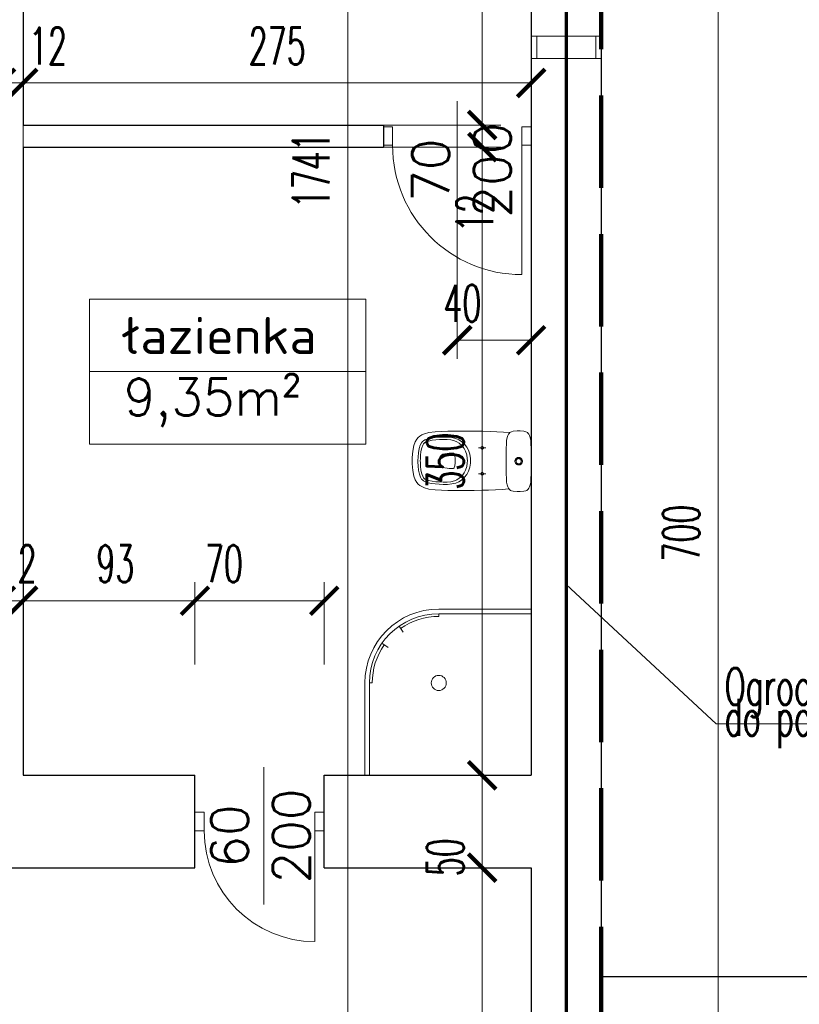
# Model space of a CAD drawing. Header units: millimetres. Extents: x 33311 to 435617, y -160714 to 185563.
# Tile 42 of 70: x 329496 to 333716, y -58965 to -53636. Entities that reach past the tile are written whole.
import ezdxf

# ---------------------------------------------------------------- set-up
doc = ezdxf.new("R2010")
doc.units = ezdxf.units.MM
doc.header["$MEASUREMENT"] = 0
doc.linetypes.add('ACAD_ISO02W100', pattern=[381, 304.8, -76.2])
doc.linetypes.add('HIDDEN2', pattern=[0.1875, 0.125, -0.0625])
doc.layers.get('Defpoints').update_dxf_attribs({"lineweight": 0})
for name, color, linetype, lineweight in [('[ 02przekrój istn', 42, 'Continuous', 30), ('[ 10wyposażenie istn', 190, 'Continuous', 13), ('[ 12stolarka istn', 211, 'Continuous', 13), ('[ 17granica', 172, 'HIDDEN2', 100), ('[ 21kreskowanie', 9, 'Continuous', 13), ('[ 22wymiarowanie', 8, 'Continuous', 13), ('[ 23kota odnośnik', 1, 'Continuous', 13), ('[ 24ramka cienka', 1, 'Continuous', 13), ('[ 25ramka gruba', 4, 'Continuous', 30), ('[035 średnia', 2, 'Continuous', 30), ('[070 b gruba', 6, 'Continuous', 70), ('[opisy2', 4, 'Continuous', 13), ('przerywana', 4, 'ACAD_ISO02W100', 13)]:
    doc.layers.add(name, color=color, linetype=linetype, lineweight=lineweight)
doc.styles.add('1.100', font='simplex.shx', dxfattribs={"height": 200})
doc.styles.add('99.2', font='simplex.shx', dxfattribs={"width": 0.6, "height": 200})
doc.dimstyles.new('100cm', dxfattribs={"dimtxt": 200, "dimasz": 150, "dimexe": 100, "dimexo": 300, "dimgap": 100, "dimtad": 1, "dimdec": 0, "dimlfac": 0.1, "dimzin": 11, "dimtxsty": '99.2', "dimblk": 'ARCHTICK', "dimcen": 1.5, "dimclrd": 256, "dimclre": 256, "dimclrt": 4, "dimadec": 0, "dimazin": 0, "dimtfac": 0.75, "dimtdec": 0, "dimtix": 1, "dimtmove": 2, "dimatfit": 3, "dimfxl": 1, "dimtolj": 1, "dimtzin": 11, "dimlwd": -1, "dimlwe": -1, "dimarcsym": 0})

# ---------------------------------------------------------------- blocks, each defined once
blk = doc.blocks.new('_ArchTick')
at = {"color": 0, "linetype": 'ByBlock', "const_width": 0.15, "flags": 128}
blk.add_lwpolyline([(-0.5, -0.5), (0.5, 0.5)], dxfattribs=at)
blk = doc.blocks.new('*D214')
at = {"layer": '[ 22wymiarowanie', "transparency": 16777216}
for p, q in [((331999.9, -60135.9), (331999.9, -58225.9)), ((332026.4, -58225.9), (332099.9, -58225.9)), ((331967.9, -60135.9), (332099.9, -60135.9))]:
    blk.add_line(p, q, dxfattribs=at)
at = {"layer": 'Defpoints', "color": 0, "transparency": 16777216}
for p in [(331726.4, -58225.9), (331999.9, -58225.9), (331667.9, -60135.9)]:
    blk.add_point(p, dxfattribs=at)
at = {"layer": '[ 22wymiarowanie', "transparency": 16777216, "xscale": 150, "yscale": 150, "zscale": 150}
for p, rotation in [((331999.9, -58225.9), 90), ((331999.9, -60135.9), 270)]:
    blk.add_blockref('_ArchTick', p, dxfattribs=dict(at, rotation=rotation))
at = {"layer": '[ 22wymiarowanie', "color": 4, "transparency": 16777216, "insert": (331799.9, -59180.9), "char_height": 200, "attachment_point": 5, "rotation": 90, "style": '99.2'}
blk.add_mtext('\\A1;\\H1x;\\W0.6;191', dxfattribs=at)
blk = doc.blocks.new('*D215')
at = {"layer": '[ 22wymiarowanie', "transparency": 16777216}
for p, q in [((331999.9, -58225.9), (331999.9, -57725.9)), ((332026.4, -57725.9), (332099.9, -57725.9)), ((332026.4, -58225.9), (332099.9, -58225.9))]:
    blk.add_line(p, q, dxfattribs=at)
at = {"layer": 'Defpoints', "color": 0, "transparency": 16777216}
for p in [(331726.4, -57725.9), (331999.9, -57725.9), (331726.4, -58225.9)]:
    blk.add_point(p, dxfattribs=at)
at = {"layer": '[ 22wymiarowanie', "transparency": 16777216, "xscale": 150, "yscale": 150, "zscale": 150}
for p, rotation in [((331999.9, -57725.9), 90), ((331999.9, -58225.9), 270)]:
    blk.add_blockref('_ArchTick', p, dxfattribs=dict(at, rotation=rotation))
at = {"layer": '[ 22wymiarowanie', "color": 4, "transparency": 16777216, "insert": (331799.9, -58169.3), "char_height": 200, "attachment_point": 5, "rotation": 90, "style": '99.2'}
blk.add_mtext('\\A1;\\H1x;\\W0.6;50', dxfattribs=at)
blk = doc.blocks.new('*D216')
at = {"layer": '[ 22wymiarowanie', "transparency": 16777216}
for p, q in [((330789.5, -54325.9), (332099.9, -54325.9)), ((331999.9, -57725.9), (331999.9, -54325.9)), ((332026.4, -57725.9), (332099.9, -57725.9))]:
    blk.add_line(p, q, dxfattribs=at)
at = {"layer": 'Defpoints', "color": 0, "transparency": 16777216}
for p in [(330489.5, -54325.9), (331999.9, -54325.9), (331726.4, -57725.9)]:
    blk.add_point(p, dxfattribs=at)
at = {"layer": '[ 22wymiarowanie', "transparency": 16777216, "xscale": 150, "yscale": 150, "zscale": 150}
for p, rotation in [((331999.9, -54325.9), 90), ((331999.9, -57725.9), 270)]:
    blk.add_blockref('_ArchTick', p, dxfattribs=dict(at, rotation=rotation))
at = {"layer": '[ 22wymiarowanie', "color": 4, "transparency": 16777216, "insert": (331799.9, -56025.9), "char_height": 200, "attachment_point": 5, "rotation": 90, "style": '99.2'}
blk.add_mtext('\\A1;\\H1x;\\W0.6;350', dxfattribs=at)
blk = doc.blocks.new('*D217')
at = {"layer": '[ 22wymiarowanie', "transparency": 16777216}
for p, q in [((331999.9, -54205.9), (331999.9, -54055.9)), ((330789.5, -54205.9), (332099.9, -54205.9)), ((331999.9, -54325.9), (331999.9, -54205.9)), ((330789.5, -54325.9), (332099.9, -54325.9)), ((331999.9, -54325.9), (331999.9, -54475.9))]:
    blk.add_line(p, q, dxfattribs=at)
at = {"layer": 'Defpoints', "color": 0, "transparency": 16777216}
for p in [(330489.5, -54205.9), (331999.9, -54205.9), (330489.5, -54325.9)]:
    blk.add_point(p, dxfattribs=at)
at = {"layer": '[ 22wymiarowanie', "transparency": 16777216, "xscale": 150, "yscale": 150, "zscale": 150}
for p, rotation in [((331999.9, -54205.9), 270), ((331999.9, -54325.9), 90)]:
    blk.add_blockref('_ArchTick', p, dxfattribs=dict(at, rotation=rotation))
at = {"layer": '[ 22wymiarowanie', "color": 4, "transparency": 16777216, "insert": (331959.9, -54682.5), "char_height": 200, "attachment_point": 5, "rotation": 90, "style": '99.2'}
blk.add_mtext('\\A1;\\H1x;\\W0.6;12', dxfattribs=at)
blk = doc.blocks.new('*D218')
at = {"layer": '[ 22wymiarowanie', "transparency": 16777216}
for p, q in [((330840.9, -52425.9), (332099.9, -52425.9)), ((331999.9, -54205.9), (331999.9, -52425.9)), ((330789.5, -54205.9), (332099.9, -54205.9))]:
    blk.add_line(p, q, dxfattribs=at)
at = {"layer": 'Defpoints', "color": 0, "transparency": 16777216}
for p in [(330540.9, -52425.9), (331999.9, -52425.9), (330489.5, -54205.9)]:
    blk.add_point(p, dxfattribs=at)
at = {"layer": '[ 22wymiarowanie', "transparency": 16777216, "xscale": 150, "yscale": 150, "zscale": 150}
for p, rotation in [((331999.9, -52425.9), 90), ((331999.9, -54205.9), 270)]:
    blk.add_blockref('_ArchTick', p, dxfattribs=dict(at, rotation=rotation))
at = {"layer": '[ 22wymiarowanie', "color": 4, "transparency": 16777216, "insert": (331799.9, -53315.9), "char_height": 200, "attachment_point": 5, "rotation": 90, "style": '99.2'}
blk.add_mtext('\\A1;\\H1x;\\W0.6;178', dxfattribs=at)
blk = doc.blocks.new('*D222')
at = {"layer": '[ 22wymiarowanie', "transparency": 16777216}
for p, q in [((331308.8, -45795.9), (331172.9, -45795.9)), ((331272.9, -63105.9), (331272.9, -45795.9)), ((331308.8, -63105.9), (331172.9, -63105.9))]:
    blk.add_line(p, q, dxfattribs=at)
at = {"layer": 'Defpoints', "color": 0, "transparency": 16777216}
for p in [(331272.9, -45795.9), (331608.8, -45795.9), (331608.8, -63105.9)]:
    blk.add_point(p, dxfattribs=at)
at = {"layer": '[ 22wymiarowanie', "transparency": 16777216, "xscale": 150, "yscale": 150, "zscale": 150}
for p, rotation in [((331272.9, -45795.9), 90), ((331272.9, -63105.9), 270)]:
    blk.add_blockref('_ArchTick', p, dxfattribs=dict(at, rotation=rotation))
at = {"layer": '[ 22wymiarowanie', "color": 4, "transparency": 16777216, "insert": (331072.9, -54450.9), "char_height": 200, "attachment_point": 5, "rotation": 90, "style": '99.2'}
blk.add_mtext('\\A1;\\H1x;\\W0.6;1741', dxfattribs=at)
blk = doc.blocks.new('*D259')
at = {"layer": '[ 22wymiarowanie', "transparency": 16777216}
for p, q in [((326044.5, -58830.9), (326044.5, -63760.3)), ((332644.5, -62018.7), (332644.5, -63760.3)), ((326044.5, -63660.3), (332644.5, -63660.3))]:
    blk.add_line(p, q, dxfattribs=at)
at = {"layer": 'Defpoints', "color": 0, "transparency": 16777216}
for p in [(326044.5, -58530.9), (332644.5, -61718.7), (332644.5, -63660.3)]:
    blk.add_point(p, dxfattribs=at)
at = {"layer": '[ 22wymiarowanie', "transparency": 16777216, "xscale": 150, "yscale": 150, "zscale": 150, "rotation": 180}
blk.add_blockref('_ArchTick', (326044.5, -63660.3), dxfattribs=at)
at = {"layer": '[ 22wymiarowanie', "transparency": 16777216, "xscale": 150, "yscale": 150, "zscale": 150}
blk.add_blockref('_ArchTick', (332644.5, -63660.3), dxfattribs=at)
at = {"layer": '[ 22wymiarowanie', "color": 4, "transparency": 16777216, "insert": (329344.5, -63460.3), "char_height": 200, "attachment_point": 5, "style": '99.2'}
blk.add_mtext('\\A1;\\H1x;\\W0.6;660', dxfattribs=at)
blk = doc.blocks.new('*D298')
at = {"layer": '[ 22wymiarowanie', "transparency": 16777216}
for p, q in [((329394.5, -55362), (329394.5, -53878.4)), ((329514.5, -55306.8), (329514.5, -53878.4)), ((329394.5, -53978.4), (329244.5, -53978.4)), ((329394.5, -53978.4), (329514.5, -53978.4)), ((329514.5, -53978.4), (329664.5, -53978.4))]:
    blk.add_line(p, q, dxfattribs=at)
at = {"layer": 'Defpoints', "color": 0, "transparency": 16777216}
for p in [(329514.5, -53978.4), (329514.5, -55606.8), (329394.5, -55662)]:
    blk.add_point(p, dxfattribs=at)
at = {"layer": '[ 22wymiarowanie', "transparency": 16777216, "xscale": 150, "yscale": 150, "zscale": 150}
blk.add_blockref('_ArchTick', (329394.5, -53978.4), dxfattribs=at)
at = {"layer": '[ 22wymiarowanie', "transparency": 16777216, "xscale": 150, "yscale": 150, "zscale": 150, "rotation": 180}
blk.add_blockref('_ArchTick', (329514.5, -53978.4), dxfattribs=at)
at = {"layer": '[ 22wymiarowanie', "color": 4, "transparency": 16777216, "insert": (329648.8, -53778.4), "char_height": 200, "attachment_point": 5, "style": '99.2'}
blk.add_mtext('\\A1;\\H1x;\\W0.6;12', dxfattribs=at)
blk = doc.blocks.new('*D299')
at = {"layer": '[ 22wymiarowanie', "transparency": 16777216}
for p, q in [((329514.5, -55306.8), (329514.5, -53878.4)), ((332264.5, -55657.9), (332264.5, -53878.4)), ((329514.5, -53978.4), (332264.5, -53978.4))]:
    blk.add_line(p, q, dxfattribs=at)
at = {"layer": 'Defpoints', "color": 0, "transparency": 16777216}
for p in [(332264.5, -53978.4), (329514.5, -55606.8), (332264.5, -55957.9)]:
    blk.add_point(p, dxfattribs=at)
at = {"layer": '[ 22wymiarowanie', "transparency": 16777216, "xscale": 150, "yscale": 150, "zscale": 150, "rotation": 180}
blk.add_blockref('_ArchTick', (329514.5, -53978.4), dxfattribs=at)
at = {"layer": '[ 22wymiarowanie', "transparency": 16777216, "xscale": 150, "yscale": 150, "zscale": 150}
blk.add_blockref('_ArchTick', (332264.5, -53978.4), dxfattribs=at)
at = {"layer": '[ 22wymiarowanie', "color": 4, "transparency": 16777216, "insert": (330889.5, -53778.4), "char_height": 200, "attachment_point": 5, "style": '99.2'}
blk.add_mtext('\\A1;\\H1x;\\W0.6;275', dxfattribs=at)
blk = doc.blocks.new('*D325')
at = {"layer": '[ 22wymiarowanie', "transparency": 16777216}
for p, q in [((329394.5, -56816.3), (329394.5, -56680.9)), ((329514.5, -56836.7), (329514.5, -56680.9)), ((329394.5, -56780.9), (329244.5, -56780.9)), ((329394.5, -56780.9), (329514.5, -56780.9)), ((329514.5, -56780.9), (329664.5, -56780.9))]:
    blk.add_line(p, q, dxfattribs=at)
at = {"layer": 'Defpoints', "color": 0, "transparency": 16777216}
for p in [(329514.5, -56780.9), (329394.5, -57116.3), (329514.5, -57136.7)]:
    blk.add_point(p, dxfattribs=at)
at = {"layer": '[ 22wymiarowanie', "transparency": 16777216, "xscale": 150, "yscale": 150, "zscale": 150}
blk.add_blockref('_ArchTick', (329394.5, -56780.9), dxfattribs=at)
at = {"layer": '[ 22wymiarowanie', "transparency": 16777216, "xscale": 150, "yscale": 150, "zscale": 150, "rotation": 180}
blk.add_blockref('_ArchTick', (329514.5, -56780.9), dxfattribs=at)
at = {"layer": '[ 22wymiarowanie', "color": 4, "transparency": 16777216, "insert": (329484.9, -56580.9), "char_height": 200, "attachment_point": 5, "style": '99.2'}
blk.add_mtext('\\A1;\\H1x;\\W0.6;12', dxfattribs=at)
blk = doc.blocks.new('*D326')
at = {"layer": '[ 22wymiarowanie', "transparency": 16777216}
for p, q in [((329514.5, -56836.7), (329514.5, -56680.9)), ((330444.5, -57126.1), (330444.5, -56680.9)), ((329514.5, -56780.9), (330444.5, -56780.9))]:
    blk.add_line(p, q, dxfattribs=at)
at = {"layer": 'Defpoints', "color": 0, "transparency": 16777216}
for p in [(330444.5, -56780.9), (329514.5, -57136.7), (330444.5, -57426.1)]:
    blk.add_point(p, dxfattribs=at)
at = {"layer": '[ 22wymiarowanie', "transparency": 16777216, "xscale": 150, "yscale": 150, "zscale": 150, "rotation": 180}
blk.add_blockref('_ArchTick', (329514.5, -56780.9), dxfattribs=at)
at = {"layer": '[ 22wymiarowanie', "transparency": 16777216, "xscale": 150, "yscale": 150, "zscale": 150}
blk.add_blockref('_ArchTick', (330444.5, -56780.9), dxfattribs=at)
at = {"layer": '[ 22wymiarowanie', "color": 4, "transparency": 16777216, "insert": (330013.4, -56580.9), "char_height": 200, "attachment_point": 5, "style": '99.2'}
blk.add_mtext('\\A1;\\H1x;\\W0.6;93', dxfattribs=at)
blk = doc.blocks.new('*D327')
at = {"layer": '[ 22wymiarowanie', "transparency": 16777216}
for p, q in [((330444.5, -57126.1), (330444.5, -56680.9)), ((331144.5, -57126.1), (331144.5, -56680.9)), ((330444.5, -56780.9), (331144.5, -56780.9))]:
    blk.add_line(p, q, dxfattribs=at)
at = {"layer": 'Defpoints', "color": 0, "transparency": 16777216}
for p in [(331144.5, -56780.9), (330444.5, -57426.1), (331144.5, -57426.1)]:
    blk.add_point(p, dxfattribs=at)
at = {"layer": '[ 22wymiarowanie', "transparency": 16777216, "xscale": 150, "yscale": 150, "zscale": 150, "rotation": 180}
blk.add_blockref('_ArchTick', (330444.5, -56780.9), dxfattribs=at)
at = {"layer": '[ 22wymiarowanie', "transparency": 16777216, "xscale": 150, "yscale": 150, "zscale": 150}
blk.add_blockref('_ArchTick', (331144.5, -56780.9), dxfattribs=at)
at = {"layer": '[ 22wymiarowanie', "color": 4, "transparency": 16777216, "insert": (330601.2, -56580.9), "char_height": 200, "attachment_point": 5, "style": '99.2'}
blk.add_mtext('\\A1;\\H1x;\\W0.6;70', dxfattribs=at)
blk = doc.blocks.new('*D328')
at = {"layer": '[ 22wymiarowanie', "transparency": 16777216}
for p, q in [((331864.5, -54749), (331864.5, -55470.8)), ((332264.5, -55370.8), (331864.5, -55370.8)), ((332264.5, -55375.9), (332264.5, -55470.8))]:
    blk.add_line(p, q, dxfattribs=at)
at = {"layer": 'Defpoints', "color": 0, "transparency": 16777216}
for p in [(331864.5, -54449), (332264.5, -55075.9), (331864.5, -55370.8)]:
    blk.add_point(p, dxfattribs=at)
at = {"layer": '[ 22wymiarowanie', "transparency": 16777216, "xscale": 150, "yscale": 150, "zscale": 150, "rotation": 180}
blk.add_blockref('_ArchTick', (331864.5, -55370.8), dxfattribs=at)
at = {"layer": '[ 22wymiarowanie', "transparency": 16777216, "xscale": 150, "yscale": 150, "zscale": 150}
blk.add_blockref('_ArchTick', (332264.5, -55370.8), dxfattribs=at)
at = {"layer": '[ 22wymiarowanie', "color": 4, "transparency": 16777216, "insert": (331892.1, -55170.8), "char_height": 200, "attachment_point": 5, "style": '99.2'}
blk.add_mtext('\\A1;\\H1x;\\W0.6;40', dxfattribs=at)
blk = doc.blocks.new('*D828')
at = {"layer": '[ 22wymiarowanie', "transparency": 16777216}
for p, q in [((332264.5, -58917.1), (332264.5, -61013.8)), ((326344.5, -58987.8), (326344.5, -61013.8)), ((326344.5, -60913.8), (332264.5, -60913.8))]:
    blk.add_line(p, q, dxfattribs=at)
at = {"layer": 'Defpoints', "color": 0, "transparency": 16777216}
for p in [(332264.5, -58617.1), (326344.5, -58687.8), (332264.5, -60913.8)]:
    blk.add_point(p, dxfattribs=at)
at = {"layer": '[ 22wymiarowanie', "transparency": 16777216, "xscale": 150, "yscale": 150, "zscale": 150, "rotation": 180}
blk.add_blockref('_ArchTick', (326344.5, -60913.8), dxfattribs=at)
at = {"layer": '[ 22wymiarowanie', "transparency": 16777216, "xscale": 150, "yscale": 150, "zscale": 150}
blk.add_blockref('_ArchTick', (332264.5, -60913.8), dxfattribs=at)
at = {"layer": '[ 22wymiarowanie', "color": 4, "transparency": 16777216, "insert": (329304.5, -60713.8), "char_height": 200, "attachment_point": 5, "style": '99.2'}
blk.add_mtext('\\A1;\\H1x;\\W0.6;592', dxfattribs=at)
blk = doc.blocks.new('*D829')
at = {"layer": '[ 22wymiarowanie', "transparency": 16777216}
for p, q in [((332264.5, -58917.1), (332264.5, -61013.8)), ((332644.5, -58908.1), (332644.5, -61013.8)), ((332264.5, -60913.8), (332114.5, -60913.8)), ((332264.5, -60913.8), (332644.5, -60913.8)), ((332644.5, -60913.8), (332794.5, -60913.8))]:
    blk.add_line(p, q, dxfattribs=at)
at = {"layer": 'Defpoints', "color": 0, "transparency": 16777216}
for p in [(332264.5, -58617.1), (332644.5, -58608.1), (332644.5, -60913.8)]:
    blk.add_point(p, dxfattribs=at)
at = {"layer": '[ 22wymiarowanie', "transparency": 16777216, "xscale": 150, "yscale": 150, "zscale": 150}
blk.add_blockref('_ArchTick', (332264.5, -60913.8), dxfattribs=at)
at = {"layer": '[ 22wymiarowanie', "transparency": 16777216, "xscale": 150, "yscale": 150, "zscale": 150, "rotation": 180}
blk.add_blockref('_ArchTick', (332644.5, -60913.8), dxfattribs=at)
at = {"layer": '[ 22wymiarowanie', "color": 4, "transparency": 16777216, "insert": (331793.4, -60713.8), "char_height": 200, "attachment_point": 5, "style": '99.2'}
blk.add_mtext('\\A1;\\H1x;\\W0.6;38', dxfattribs=at)
blk = doc.blocks.new('*D889')
at = {"layer": '[ 22wymiarowanie', "transparency": 16777216}
for p, q in [((332944.5, -52916.8), (333376.6, -52916.8)), ((333276.6, -52916.8), (333276.6, -59913.7)), ((333576.6, -59913.7), (333376.6, -59913.7))]:
    blk.add_line(p, q, dxfattribs=at)
at = {"layer": 'Defpoints', "color": 0, "transparency": 16777216}
for p in [(332644.5, -52916.8), (333276.6, -59913.7), (333276.6, -59913.7)]:
    blk.add_point(p, dxfattribs=at)
at = {"layer": '[ 22wymiarowanie', "transparency": 16777216, "xscale": 150, "yscale": 150, "zscale": 150}
for p, rotation in [((333276.6, -52916.8), 90), ((333276.6, -59913.7), 270)]:
    blk.add_blockref('_ArchTick', p, dxfattribs=dict(at, rotation=rotation))
at = {"layer": '[ 22wymiarowanie', "color": 4, "transparency": 16777216, "insert": (333076.6, -56415.3), "char_height": 200, "attachment_point": 5, "rotation": 90, "style": '99.2'}
blk.add_mtext('\\A1;\\H1x;\\W0.6;700', dxfattribs=at)

msp = doc.modelspace()

# ---------------------------------------------------------------- hatches: boundary and pattern name
at = {"layer": '[ 21kreskowanie'}
h = msp.add_hatch(dxfattribs=at)
h.set_pattern_fill('HATCH', color=256, style=0, pattern_type=2)
h.set_pattern_definition([])
h.paths.add_polyline_path([(329514.54, -56460.87), (329394.54, -56460.87), (329394.54, -52425.92), (328044.54, -52425.92), (328044.54, -52125.92), (332264.54, -52125.92), (332264.54, -52322.39), (332176.53, -52425.92), (332080.78, -52425.92), (332080.78, -52352.11), (331840.78, -52352.11), (331840.78, -52425.92), (329514.54, -52425.92), (329514.54, -54205.92), (331464.54, -54205.92), (331464.54, -54325.92), (331192.9, -54325.92), (331192.9, -54256.64), (330952.9, -54256.64), (330952.9, -54325.92), (329514.54, -54325.92)], flags=9)
h.paths.add_polyline_path([(329394.54, -56700.87), (329514.54, -56700.87), (329514.54, -57725.92), (330444.54, -57725.92), (330444.54, -58225.92), (329394.54, -58225.92)], flags=9)
h = msp.add_hatch(dxfattribs=at)
h.set_pattern_fill('HATCH', color=256, style=0, pattern_type=2)
h.set_pattern_definition([])
h.paths.add_polyline_path([(331679.93, -58052.11), (331679.93, -58225.92), (331144.54, -58225.92), (331144.54, -57725.92), (332264.54, -57725.92), (332264.54, -53845.92), (332454.54, -53845.92), (332454.54, -59913.73), (332264.54, -59913.73), (332264.54, -58225.92), (331919.93, -58225.92), (331919.93, -58052.11)], flags=9)
h = msp.add_hatch(dxfattribs=at)
h.set_pattern_fill('HATCH', color=256, style=0, pattern_type=2)
h.set_pattern_definition([])
h.paths.add_polyline_path([(332644.54, -56869.72), (332454.54, -56693.29), (332454.54, -53845.92), (332644.54, -53845.92)], flags=17)
h = msp.add_hatch(dxfattribs=at)
h.set_pattern_fill('HATCH', color=256, style=0, pattern_type=2)
h.set_pattern_definition([])
h.paths.add_polyline_path([(332644.54, -56869.72), (332644.54, -59913.73), (332454.54, -59913.73), (332454.54, -56693.29)], flags=17)

# ---------------------------------------------------------------- linework, layer by layer
at = {"layer": '[ 02przekrój istn'}
for p, q in [((332644.54, -45795.92), (332644.54, -63105.92)), ((329514.54, -52425.92), (329514.54, -54205.92)), ((332264.54, -52425.92), (332264.54, -57725.92)), ((329514.54, -54205.92), (331464.54, -54205.92)), ((331464.54, -54205.92), (331464.54, -54325.92)), ((329514.54, -54325.92), (329514.54, -57725.92)), ((329514.54, -54325.92), (331464.54, -54325.92)), ((329514.54, -57725.92), (330444.54, -57725.92)), ((330444.54, -58225.92), (330444.54, -57725.92)), ((331144.54, -57725.92), (332264.54, -57725.92)), ((331144.54, -58225.92), (331144.54, -57725.92)), ((329394.54, -58225.92), (330444.54, -58225.92)), ((331144.54, -58225.92), (332264.54, -58225.92)), ((332264.54, -58225.92), (332264.54, -60135.92))]:
    msp.add_line(p, q, dxfattribs=at)
at = {"layer": '[ 10wyposażenie istn'}
for p, q in [((331992.93, -55953.26), (331980.31, -55953.26)), ((331999.75, -55932.3), (331999.75, -55946.55)), ((332019.18, -55953.26), (332006.57, -55953.26)), ((331999.75, -55960.08), (331999.75, -55974.23)), ((331992.93, -56093.39), (331980.31, -56093.39)), ((331999.75, -56086.57), (331999.75, -56072.43)), ((331999.75, -56114.35), (331999.75, -56100.21)), ((332019.18, -56093.39), (332006.57, -56093.39)), ((331764.54, -56825.92), (332264.54, -56825.92)), ((331764.54, -56850.92), (332264.54, -56850.92)), ((331764.54, -56865.92), (331764.54, -56850.92)), ((331572.66, -56951.53), (331549.64, -56918.61)), ((331490.15, -57034.04), (331457.22, -57011.02)), ((331364.54, -57225.92), (331364.54, -57725.92)), ((331389.54, -57225.92), (331389.54, -57725.92)), ((331404.54, -57225.92), (331389.54, -57225.92))]:
    msp.add_line(p, q, dxfattribs=at)
at = {"layer": '[ 10wyposażenie istn', "flags": 128}
for points in [[(332144.66, -56175.92), (332108.13, -56178.26), (332071.29, -56180.3), (332033.84, -56182.03), (331998.22, -56183.15), (331956.7, -56183.96), (331916.91, -56184.37), (331877.73, -56184.47), (331846.29, -56184.47), (331812.81, -56183.55), (331778.92, -56182.44), (331744.62, -56180.71), (331711.04, -56176.33), (331687.13, -56169.82), (331672.47, -56163.3), (331662.5, -56157.1), (331653.65, -56149.57), (331646.02, -56140.51), (331637.67, -56126.57), (331629.94, -56106.62), (331623.42, -56075.28), (331620.78, -56040.37), (331620.47, -56023.38), (331620.78, -56006.38), (331623.42, -55971.38), (331629.94, -55940.13), (331637.67, -55920.09), (331646.02, -55906.15), (331653.65, -55897.19), (331662.5, -55889.56), (331672.47, -55883.35), (331687.13, -55876.94), (331711.04, -55870.43), (331744.62, -55866.05), (331778.92, -55864.22), (331812.81, -55863.1), (331846.29, -55862.29), (331891.78, -55862.18), (331928, -55862.39), (331964.84, -55862.79), (332003.82, -55863.71), (332042.69, -55865.03), (332078.82, -55866.76), (332114.84, -55868.9), (332149.85, -55871.14)], [(331840.28, -55981.45), (331832.55, -55981.76), (331820.34, -55982.37), (331809.35, -55983.28), (331797.64, -55984.91), (331786.86, -55987.86), (331781.67, -55990.41), (331778.61, -55992.54), (331776.17, -55994.99), (331774.24, -55997.63), (331772.81, -56000.48), (331771.08, -56005.57), (331769.86, -56013.51), (331769.35, -56023.38), (331769.86, -56033.25), (331771.08, -56041.08), (331772.81, -56046.17), (331774.24, -56049.02), (331776.17, -56051.67), (331778.61, -56054.11), (331781.67, -56056.25), (331786.86, -56058.79), (331797.64, -56061.74), (331809.35, -56063.37), (331820.34, -56064.29), (331832.55, -56064.9), (331840.28, -56065.2)], [(331840.08, -56065.2), (331841.1, -56065.2), (331842.32, -56065), (331843.44, -56064.69), (331844.56, -56064.19), (331845.57, -56063.68), (331847.41, -56062.05), (331848.12, -56061.13), (331848.63, -56060.01), (331849.85, -56055.64), (331850.76, -56051.16), (331851.78, -56045.56), (331852.49, -56040.07), (331853, -56034.57), (331853.31, -56028.97), (331853.41, -56023.38), (331853.31, -56017.68), (331853, -56012.08), (331852.49, -56006.59), (331851.78, -56001.09), (331850.76, -55995.49), (331849.85, -55991.02), (331848.63, -55986.64), (331848.12, -55985.62), (331847.41, -55984.71), (331846.59, -55983.89), (331845.68, -55983.18), (331844.76, -55982.57), (331843.64, -55982.06), (331842.52, -55981.76), (331841.4, -55981.55), (331840.28, -55981.45), (331840.08, -55981.55)]]:
    msp.add_lwpolyline(points, dxfattribs=at)
for points in [[(331652.12, -56023.38), (331652.12, -56029.38), (331652.94, -56051.77), (331655.17, -56073.75), (331659.55, -56095.53), (331665.86, -56112.12), (331671.97, -56122.39), (331676.24, -56127.38), (331681.33, -56131.65), (331688.35, -56135.93), (331700.66, -56141.02), (331722.64, -56146.31), (331744.42, -56148.95), (331766.1, -56150.28), (331788.69, -56151.09), (331811.79, -56151.09), (331834.99, -56148.95), (331856.97, -56143.97), (331872.85, -56137.56), (331887.3, -56128.4), (331904.29, -56112.83), (331916.81, -56096.75), (331925.46, -56080.37), (331932.58, -56058.69), (331936.04, -56036.1), (331936.45, -56023.38), (331936.04, -56010.66), (331932.58, -55988.07), (331925.46, -55966.39), (331916.81, -55950.01), (331904.29, -55933.83), (331887.3, -55918.26), (331872.85, -55909.2), (331856.97, -55902.69), (331834.99, -55897.7), (331811.79, -55895.56), (331788.69, -55895.56), (331766.1, -55896.38), (331744.42, -55897.8), (331722.64, -55900.45), (331700.66, -55905.74), (331688.35, -55910.72), (331681.33, -55915), (331675.63, -55919.88), (331670.74, -55925.89), (331664.23, -55938), (331658.13, -55957.13), (331654.36, -55979.62), (331652.63, -56001.4)], [(332197.07, -56190.27), (332205.11, -56190.17), (332225.87, -56188.44), (332235.74, -56185.79), (332240.42, -56183.55), (332244.18, -56181.01), (332248.66, -56176.74), (332252.43, -56171.55), (332255.99, -56164.63), (332259.45, -56154.04), (332262.1, -56138.78), (332263.42, -56118.32), (332264.03, -56096.24), (332264.33, -56072.84), (332264.44, -56051.26), (332264.54, -56025.92), (332264.44, -56000.48), (332264.33, -55978.91), (332264.03, -55955.5), (332263.42, -55933.42), (332262.1, -55913.07), (332259.45, -55897.7), (332255.99, -55887.22), (332252.43, -55880.2), (332248.66, -55875.01), (332244.18, -55870.73), (332240.42, -55868.19), (332235.74, -55865.95), (332225.87, -55863.4), (332205.11, -55861.67), (332197.07, -55861.57), (332188.93, -55861.67), (332168.17, -55863.4), (332158.3, -55865.95), (332153.61, -55868.19), (332149.85, -55870.73), (332145.47, -55875.01), (332141.61, -55880.2), (332138.04, -55887.22), (332134.58, -55897.7), (332131.94, -55913.07), (332130.62, -55933.42), (332130.01, -55955.5), (332129.7, -55978.91), (332129.6, -56000.48), (332129.5, -56025.92), (332129.6, -56051.26), (332129.7, -56072.84), (332130.01, -56096.24), (332130.62, -56118.32), (332131.94, -56138.78), (332134.58, -56154.04), (332138.04, -56164.63), (332141.61, -56171.55), (332145.47, -56176.74), (332149.85, -56181.01), (332153.61, -56183.55), (332158.3, -56185.79), (332168.17, -56188.44), (332188.93, -56190.17)], [(331919.25, -56023.38), (331918.84, -56034.78), (331915.79, -56055.13), (331909.58, -56074.67), (331901.85, -56089.42), (331890.66, -56103.97), (331875.6, -56118.02), (331862.77, -56126.26), (331848.93, -56132.06), (331829.6, -56136.54), (331809.35, -56138.47), (331789.2, -56138.47), (331768.34, -56137.76), (331748.59, -56136.54), (331729.05, -56134.5), (331709.21, -56130.33), (331695.78, -56125.45), (331689.98, -56122.29), (331685.6, -56118.83), (331682.45, -56115.37), (331677.66, -56107.54), (331672.17, -56093.39), (331668, -56073.55), (331665.76, -56052.58), (331664.84, -56033.15), (331664.74, -56023.38), (331664.84, -56013.61), (331665.76, -55994.07), (331668, -55973.21), (331672.17, -55953.36), (331677.66, -55939.12), (331682.45, -55931.28), (331685.6, -55927.82), (331689.98, -55924.46), (331695.78, -55921.21), (331709.21, -55916.32), (331729.05, -55912.25), (331748.59, -55910.11), (331768.34, -55908.99), (331789.2, -55908.18), (331809.35, -55908.28), (331829.6, -55910.11), (331848.93, -55914.59), (331862.77, -55920.49), (331875.6, -55928.64), (331890.66, -55942.68), (331901.85, -55957.23), (331909.58, -55971.99), (331915.79, -55991.53), (331918.84, -56011.88)], [(331999.75, -55946.55), (332000.76, -55946.65), (332001.68, -55946.85), (332002.7, -55947.16), (332003.51, -55947.67), (332004.33, -55948.28), (332005.04, -55948.99), (332005.55, -55949.8), (332006.06, -55950.72), (332006.36, -55951.63), (332006.57, -55953.67), (332006.36, -55954.59), (332006.16, -55955.6), (332005.75, -55956.52), (332005.24, -55957.33), (332004.53, -55958.15), (332003.82, -55958.76), (332002.9, -55959.27), (332001.99, -55959.67), (332001.07, -55959.98), (332000.05, -55960.08), (331999.14, -55960.08), (331998.12, -55959.88), (331997.2, -55959.57), (331996.29, -55959.16), (331995.47, -55958.55), (331994.76, -55957.84), (331994.15, -55957.03), (331993.64, -55956.21), (331993.23, -55955.3), (331993.03, -55954.28), (331992.93, -55953.26), (331993.03, -55952.35), (331993.23, -55951.33), (331993.64, -55950.41), (331994.15, -55949.5), (331994.76, -55948.78), (331995.47, -55948.07), (331996.29, -55947.46), (331997.2, -55947.05), (331998.12, -55946.75), (331999.14, -55946.55)], [(332217.52, -56025.92), (332217.22, -56028.87), (332216.61, -56031.82), (332215.49, -56034.57), (332214.06, -56037.22), (332212.23, -56039.56), (332210.09, -56041.59), (332207.55, -56043.32), (332204.9, -56044.65), (332202.05, -56045.56), (332199.1, -56046.07), (332196.15, -56046.17), (332193.2, -56045.77), (332190.35, -56045.05), (332187.6, -56043.83), (332185.06, -56042.2), (332182.72, -56040.27), (332180.79, -56038.03), (332179.26, -56035.49), (332178.04, -56032.74), (332177.22, -56029.89), (332176.82, -56026.84), (332176.92, -56023.89), (332177.43, -56020.94), (332178.34, -56018.09), (332179.67, -56015.44), (332181.4, -56013), (332183.43, -56010.86), (332185.87, -56009.03), (332188.42, -56007.5), (332191.27, -56006.48), (332194.12, -56005.77), (332197.17, -56005.57), (332200.12, -56005.77), (332203.07, -56006.48), (332205.82, -56007.5), (332208.47, -56009.03), (332210.81, -56010.86), (332212.84, -56013), (332214.57, -56015.44), (332215.89, -56018.09), (332216.91, -56020.94), (332217.42, -56023.89)], [(332211.62, -56025.92), (332211.42, -56027.96), (332211.01, -56030.09), (332210.2, -56032.03), (332209.18, -56033.96), (332207.85, -56035.59), (332206.33, -56037.01), (332204.6, -56038.24), (332202.66, -56039.25), (332200.63, -56039.86), (332198.59, -56040.27), (332196.46, -56040.37), (332194.32, -56040.07), (332192.28, -56039.46), (332190.35, -56038.64), (332188.52, -56037.52), (332186.89, -56036.1), (332185.57, -56034.47), (332184.45, -56032.74), (332183.53, -56030.7), (332182.92, -56028.67), (332182.72, -56026.63), (332182.72, -56024.5), (332183.13, -56022.36), (332183.84, -56020.32), (332184.75, -56018.49), (332185.98, -56016.76), (332187.4, -56015.13), (332189.13, -56013.91), (332190.96, -56012.79), (332193, -56012.08), (332195.03, -56011.57), (332197.17, -56011.47), (332199.31, -56011.57), (332201.34, -56012.08), (332203.28, -56012.79), (332205.21, -56013.91), (332206.84, -56015.13), (332208.36, -56016.76), (332209.58, -56018.49), (332210.5, -56020.32), (332211.21, -56022.36), (332211.52, -56024.5)], [(331999.75, -56100.11), (332000.76, -56100.11), (332001.68, -56099.9), (332002.7, -56099.5), (332003.51, -56098.99), (332004.33, -56098.38), (332005.04, -56097.67), (332005.55, -56096.85), (332006.06, -56095.94), (332006.36, -56095.02), (332006.46, -56094), (332006.57, -56093.09), (332006.36, -56092.07), (332006.16, -56091.05), (332005.75, -56090.24), (332005.24, -56089.32), (332004.53, -56088.61), (332003.82, -56087.9), (332002.9, -56087.39), (332001.99, -56086.98), (332001.07, -56086.78), (332000.05, -56086.57), (331999.14, -56086.68), (331998.12, -56086.78), (331997.2, -56087.08), (331996.29, -56087.59), (331995.47, -56088.1), (331994.76, -56088.81), (331994.15, -56089.63), (331993.64, -56090.44), (331993.23, -56091.46), (331993.03, -56092.37), (331992.93, -56093.39), (331993.03, -56094.41), (331993.23, -56095.33), (331993.64, -56096.24), (331994.15, -56097.16), (331994.76, -56097.97), (331995.47, -56098.58), (331996.29, -56099.19), (331997.2, -56099.6), (331998.12, -56099.9), (331999.14, -56100.11)]]:
    msp.add_lwpolyline(points, close=True, dxfattribs=at)
at = {"layer": '[ 10wyposażenie istn'}
msp.add_circle((331764.54, -57225.92), 40.91, dxfattribs=at)
for radius, start, end in [(400, 90, 180), (375, 90, 180), (360, 90, 124.96475), (360, 145.03525, 180)]:
    msp.add_arc((331764.54, -57225.92), radius, start, end, dxfattribs=at)
at = {"layer": '[ 12stolarka istn'}
for p, q in [((331464.54, -54215.92), (331514.54, -54215.92)), ((331514.54, -54215.92), (331514.54, -54315.92)), ((332264.54, -54215.92), (332214.54, -54215.92)), ((332214.54, -54215.92), (332214.54, -54315.92)), ((331464.54, -54315.92), (331514.54, -54315.92)), ((332264.54, -54315.92), (332214.54, -54315.92)), ((332214.54, -54315.92), (332214.54, -55015.92)), ((330444.54, -57925.92), (330494.54, -57925.92)), ((330494.54, -57925.92), (330494.54, -58025.92)), ((331144.54, -57925.92), (331094.54, -57925.92)), ((331094.54, -57925.92), (331094.54, -58025.92)), ((330444.54, -58025.92), (330494.54, -58025.92)), ((331144.54, -58025.92), (331094.54, -58025.92)), ((331094.54, -58025.92), (331094.54, -58625.92))]:
    msp.add_line(p, q, dxfattribs=at)
for centre, radius in [((332214.54, -54315.92), 700), ((331094.54, -58025.92), 600)]:
    msp.add_arc(centre, radius, 180, 270, dxfattribs=at)
at = {"layer": '[ 17granica', "ltscale": 4000, "elevation": 0}
msp.add_lwpolyline([(310623.62, -64881.08), (310714.54, -62655.92), (310714.54, -47055.92), (311817.87, -45795.92), (332644.54, -45795.92), (332644.54, -64881.08)], dxfattribs=at)
at = {"layer": '[ 23kota odnośnik'}
for p, q in [((331864.54, -54820.78), (331864.54, -54077.3)), ((329873.05, -55540.54), (331369.85, -55540.54)), ((330817.57, -58425.17), (330817.57, -57681.69))]:
    msp.add_line(p, q, dxfattribs=at)
at = {"layer": '[ 23kota odnośnik', "linetype": 'Continuous', "elevation": 0, "flags": 128}
msp.add_lwpolyline([(335990.28, -57446.64), (333265.84, -57446.64), (332454.54, -56693.29)], dxfattribs=at)
at = {"layer": '[ 23kota odnośnik'}
msp.add_3dface([(329873.05, -55148.33), (331369.85, -55148.33), (331369.85, -55932.76), (329873.05, -55932.76)], dxfattribs=at)
at = {"layer": '[ 24ramka cienka', "ltscale": 2}
msp.add_3dface([(342644.54, -71613.79), (300644.54, -71613.79), (300644.54, -41913.79), (342644.54, -41913.79)], dxfattribs=at)
at = {"layer": '[ 25ramka gruba', "ltscale": 2}
for points in [[(303144.54, -42413.79), (342144.54, -42413.79), (342144.54, -71113.79), (303144.54, -71113.79)], [(342144.54, -71113.79), (303144.54, -71113.79), (303144.54, -42413.79), (342144.54, -42413.79)]]:
    msp.add_3dface(points, dxfattribs=at)
at = {"layer": '[035 średnia', "linetype": 'Continuous'}
msp.add_line((335844.54, -58815.92), (332644.54, -58815.92), dxfattribs=at)
at = {"layer": '[070 b gruba', "linetype": 'Continuous', "ltscale": 50}
msp.add_line((332454.54, -52916.77), (332454.54, -59913.73), dxfattribs=at)
at = {"layer": 'przerywana', "ltscale": 5}
for p, q in [((332644.54, -53725.92), (332264.54, -53725.92)), ((332294.54, -53725.92), (332294.54, -53845.92)), ((332614.54, -53725.92), (332614.54, -53845.92)), ((332644.54, -53845.92), (332264.54, -53845.92))]:
    msp.add_line(p, q, dxfattribs=at)

# ---------------------------------------------------------------- texts
at = {"layer": '[opisy2', "linetype": 'Continuous', "char_height": 200, "width": 782.2574, "attachment_point": 2, "rotation": 90, "style": '1.100'}
for s, insert in [('70\\P200', (331621.32, -54449.92)), ('60\\P200', (330532.64, -58054.31))]:
    msp.add_mtext(s, dxfattribs=dict(at, insert=insert))
at = {"layer": '[opisy2', "linetype": 'Continuous', "insert": (330059.72, -55245.16), "char_height": 200, "width": 2039.1681, "attachment_point": 1, "style": '1.100'}
msp.add_mtext('łazienka\\P9,35m²', dxfattribs=at)
at = {"layer": '[opisy2', "linetype": 'Continuous', "insert": (333312.56, -57144.98, 38222.08), "char_height": 1000, "attachment_point": 1, "line_spacing_factor": 0.5, "style": '99.2'}
msp.add_mtext('\\H0.2x;\\W0.6;Ogrodzenie panelowe h=1,7m \\Pdo postawienia po rozbiórce', dxfattribs=at)

# ---------------------------------------------------------------- dimensions: what is measured, and where the dimension line sits
at = {"layer": '[ 22wymiarowanie'}
for base, p1, p2, angle, text, picture, middle in [((331272.9, -45795.92), (331608.82, -63105.92), (331608.82, -45795.92), 90, '\\H1x;\\W0.6;1741', '*D222', (331072.9, -54450.92)), ((331999.93, -52425.92), (330489.54, -54205.92), (330540.91, -52425.92), 90, '\\H1x;\\W0.6;<>', '*D218', (331799.93, -53315.92)), ((333276.56, -59913.73), (332644.54, -52916.77), (333276.56, -59913.73), 270, '\\H1x;\\W0.6;<>', '*D889', (333076.56, -56415.25)), ((331999.93, -54325.92), (331726.42, -57725.92), (330489.54, -54325.92), 90, '\\H1x;\\W0.6;350', '*D216', (331799.93, -56025.92)), ((331999.93, -58225.92), (331667.92, -60135.92), (331726.42, -58225.92), 90, '\\H1x;\\W0.6;<>', '*D214', (331799.93, -59180.92))]:
    dim = msp.add_linear_dim(base=base, p1=p1, p2=p2, angle=angle, text=text, dimstyle='100cm', override={"dimatfit": 1}, dxfattribs=at)
    dim.commit()
    dim.dimension.update_dxf_attribs({"geometry": picture, "text_midpoint": middle})
for base, p1, p2, picture, middle in [((329514.54, -53978.37), (329394.54, -55661.96), (329514.54, -55606.84), '*D298', (329648.82, -53778.37)), ((329514.54, -56780.87), (329394.54, -57116.29), (329514.54, -57136.65), '*D325', (329484.91, -56580.87)), ((330444.54, -56780.87), (329514.54, -57136.65), (330444.54, -57426.07), '*D326', (330013.38, -56580.87)), ((331144.54, -56780.87), (330444.54, -57426.07), (331144.54, -57426.07), '*D327', (330601.2, -56580.87)), ((332644.54, -60913.81), (332264.54, -58617.07), (332644.54, -58608.12), '*D829', (331793.36, -60713.81))]:
    dim = msp.add_linear_dim(base=base, p1=p1, p2=p2, text='\\H1x;\\W0.6;<>', dimstyle='100cm', override={"dimatfit": 1}, dxfattribs=at)
    dim.commit()
    dim.dimension.update_dxf_attribs({"geometry": picture, "text_midpoint": middle, "dimtype": 160})
for base, p1, p2, picture, middle in [((332264.54, -53978.37), (329514.54, -55606.84), (332264.54, -55957.9), '*D299', (330889.54, -53778.37)), ((332644.54, -63660.33), (326044.54, -58530.92), (332644.54, -61718.66), '*D259', (329344.54, -63460.33)), ((332264.54, -60913.81), (326344.54, -58687.81), (332264.54, -58617.07), '*D828', (329304.54, -60713.81))]:
    dim = msp.add_linear_dim(base=base, p1=p1, p2=p2, text='\\H1x;\\W0.6;<>', dimstyle='100cm', override={"dimatfit": 1}, dxfattribs=at)
    dim.commit()
    dim.dimension.update_dxf_attribs({"geometry": picture, "text_midpoint": middle})
for base, p1, p2, angle, picture, middle in [((331999.93, -54205.92), (330489.54, -54325.92), (330489.54, -54205.92), 90, '*D217', (331959.93, -54682.48)), ((331864.54, -55370.8), (332264.54, -55075.92), (331864.54, -54449.04), 180, '*D328', (331892.07, -55170.8)), ((331999.93, -57725.92), (331726.42, -58225.92), (331726.42, -57725.92), 90, '*D215', (331799.93, -58169.25))]:
    dim = msp.add_linear_dim(base=base, p1=p1, p2=p2, angle=angle, text='\\H1x;\\W0.6;<>', dimstyle='100cm', override={"dimatfit": 1}, dxfattribs=at)
    dim.commit()
    dim.dimension.update_dxf_attribs({"geometry": picture, "text_midpoint": middle, "dimtype": 160})

doc.saveas('drawing.dxf')
